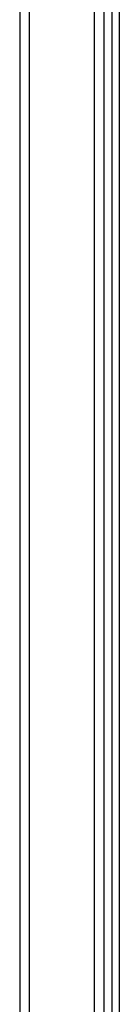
# Model space of a CAD drawing. Header units: millimetres. Extents: x 0 to 10500, y 0 to 14850.
# Tile 5 of 27: x 4830 to 4898, y 11861 to 12527. Entities that reach past the tile are written whole.
import ezdxf

# ---------------------------------------------------------------- set-up
doc = ezdxf.new("R2010")
doc.units = ezdxf.units.MM
doc.header["$LTSCALE"] = 968
doc.layers.add('50879501_600_links_2_BL4', color=7, linetype='CONTINUOUS')

# ---------------------------------------------------------------- blocks, each defined once
blk = doc.blocks.new('50879501_600_LINKS_2_BL4', base_point=(4806.06, 10966.67))
at = {"layer": '50879501_600_links_2_BL4', "color": 7, "linetype": 'Continuous'}
for p, q in [((4830.06, 13147.67), (4830.06, 8782.67)), ((4887.06, 13147.67), (4887.06, 8782.67)), ((4897.56, 12947.67), (4897.56, 8807.67))]:
    blk.add_line(p, q, dxfattribs=at)
at = {"layer": '50879501_600_links_2_BL4', "color": 9, "linetype": 'Continuous'}
for p, q in [((4892.56, 12947.67), (4892.56, 8807.67)), ((4836.51, 12910.17), (4836.51, 8782.67)), ((4880.62, 12910.17), (4880.62, 8782.67))]:
    blk.add_line(p, q, dxfattribs=at)

msp = doc.modelspace()

# ---------------------------------------------------------------- block references
at = {"layer": '50879501_600_links_2_BL4'}
msp.add_blockref('50879501_600_LINKS_2_BL4', (4806.06, 10966.67), dxfattribs=at)

doc.saveas('drawing.dxf')
